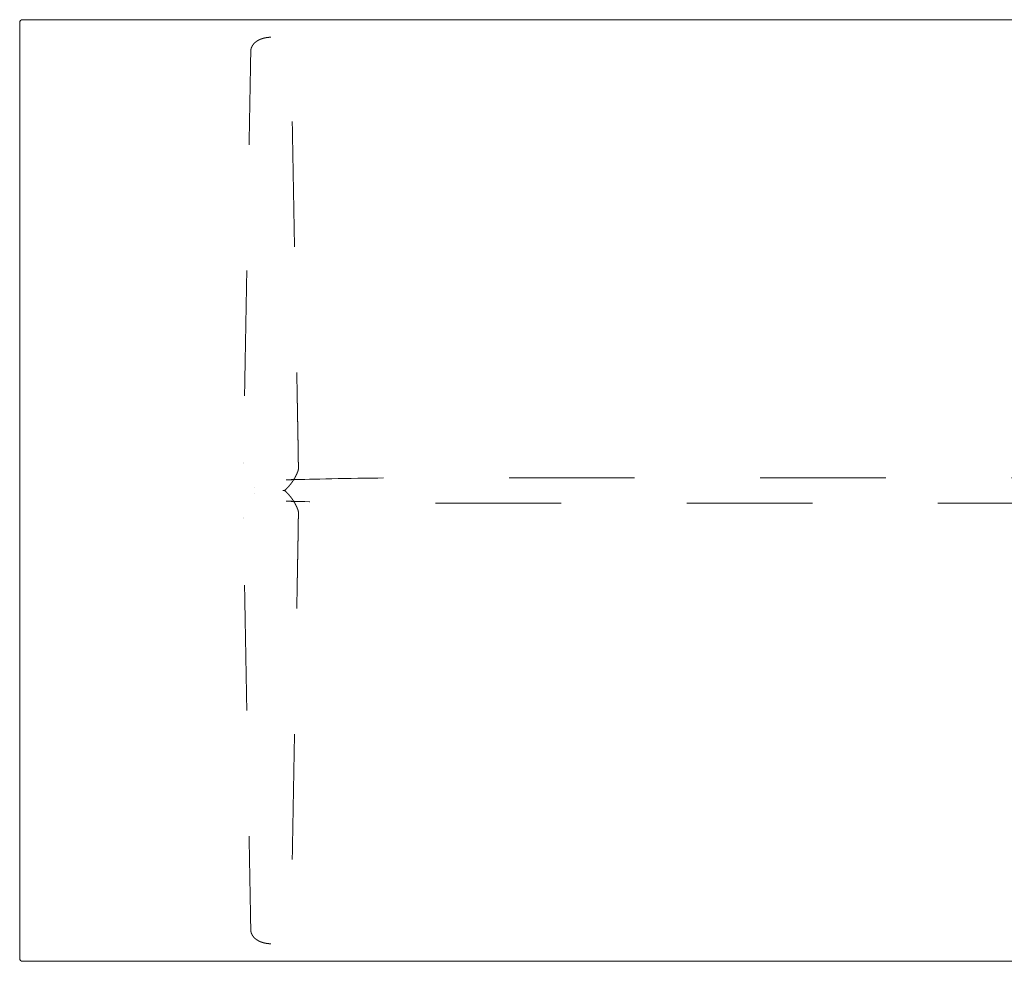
# Model space of a CAD drawing. Header units: metres. Extents: x -2 to 4.3, y -5.49 to 0.4.
# Tile 51 of 57: x 1.31 to 2.09, y -2.87 to -2.12. Entities that reach past the tile are written whole.
import ezdxf

# ---------------------------------------------------------------- set-up
doc = ezdxf.new("R2010")
doc.units = ezdxf.units.M
doc.header["$MEASUREMENT"] = 0
doc.linetypes.add('Dash Style-1', pattern=[0.10582, 0.0529, -0.05292])
doc.layers.add('72_VITRA_HRESID_D2_TB_FOOT_UNDER', color=8, linetype='Dash Style-1', lineweight=5)
doc.layers.add('72_VITRA_HRESID_D2_TB_TABLE_TOP', color=7, linetype='Continuous', lineweight=5)
doc.layers.add('72_VITRA_INSERT', color=7, linetype='Continuous')

# ---------------------------------------------------------------- blocks, each defined once
blk = doc.blocks.new('72_VITRA_HRESID_D2_BELLEVILLE_TABLE_BISTRO_1600_X_750_FOOT_UNDER')
at = {"layer": '72_VITRA_HRESID_D2_TB_FOOT_UNDER'}
for points, weights, knots in [([(-0.6, 0.361), (-0.59958, 0.361), (-0.59916, 0.36098), (-0.59875, 0.36097), (-0.59843, 0.36095), (-0.59812, 0.36092), (-0.59781, 0.3609), (-0.59749, 0.36087), (-0.59718, 0.36083), (-0.59687, 0.36079), (-0.59666, 0.36076), (-0.59645, 0.36073), (-0.59622, 0.36069), (-0.59598, 0.36065), (-0.59564, 0.36058), (-0.5953, 0.36052), (-0.59497, 0.36044), (-0.59464, 0.36037), (-0.59442, 0.36031), (-0.59421, 0.36026), (-0.59395, 0.36018), (-0.5937, 0.36011), (-0.59344, 0.36003), (-0.59317, 0.35995), (-0.59297, 0.35988), (-0.59278, 0.35982), (-0.59258, 0.35975), (-0.59238, 0.35967), (-0.59218, 0.3596), (-0.59198, 0.35952), (-0.59178, 0.35944), (-0.59158, 0.35936), (-0.59132, 0.35924), (-0.59106, 0.35913), (-0.5908, 0.359), (-0.59055, 0.35887), (-0.59036, 0.35878), (-0.59018, 0.35868), (-0.59, 0.35859), (-0.58983, 0.35849), (-0.58966, 0.3584), (-0.5895, 0.3583), (-0.58932, 0.35819), (-0.58914, 0.35808), (-0.58896, 0.35796), (-0.58879, 0.35785), (-0.58864, 0.35774), (-0.58849, 0.35764), (-0.58833, 0.35752), (-0.58816, 0.3574), (-0.58798, 0.35726), (-0.5878, 0.35711), (-0.58763, 0.35697), (-0.58746, 0.35683), (-0.5873, 0.35668), (-0.58714, 0.35654), (-0.58699, 0.35639), (-0.58684, 0.35625), (-0.58668, 0.35609), (-0.58652, 0.35593), (-0.58638, 0.35577), (-0.58624, 0.35561), (-0.58612, 0.35546), (-0.58599, 0.35531), (-0.5859, 0.35518), (-0.5858, 0.35506), (-0.58573, 0.35496), (-0.58566, 0.35487), (-0.58556, 0.35472), (-0.58546, 0.35458), (-0.58534, 0.35439), (-0.58522, 0.35421), (-0.58513, 0.35405), (-0.58504, 0.35389), (-0.58496, 0.35373), (-0.58487, 0.35357), (-0.5848, 0.35341), (-0.58472, 0.35325), (-0.58467, 0.35314), (-0.58462, 0.35303), (-0.58457, 0.3529), (-0.58452, 0.35277), (-0.58445, 0.35259), (-0.58439, 0.35241), (-0.58433, 0.35221), (-0.58427, 0.352), (-0.58422, 0.3518), (-0.58417, 0.3516), (-0.58413, 0.35139), (-0.58409, 0.35119), (-0.58407, 0.35099), (-0.58404, 0.35079), (-0.58403, 0.35064), (-0.58402, 0.35049), (-0.58401, 0.35034), (-0.584, 0.35019), (-0.584, 0.35), (-0.58152, 0.21275), (-0.57904, 0.07551), (-0.57868, 0.05555), (-0.57832, 0.03559), (-0.5783, 0.03487), (-0.57829, 0.03416), (-0.57828, 0.03344), (-0.57827, 0.03274), (-0.57826, 0.03204), (-0.57825, 0.03137), (-0.57824, 0.03069), (-0.57824, 0.03004), (-0.57823, 0.02939), (-0.57823, 0.02876), (-0.57822, 0.02813), (-0.57822, 0.02753), (-0.57822, 0.02693), (-0.57822, 0.02636), (-0.57822, 0.02578), (-0.57822, 0.02523), (-0.57822, 0.02517), (-0.57822, 0.02512), (-0.57811, 0.02172), (-0.578, 0.01833), (-0.578, 0.01832), (-0.578, 0.0183), (-0.57797, 0.01724), (-0.57823, 0.01621), (-0.57823, 0.01621), (-0.57823, 0.01621), (-0.57823, 0.0162), (-0.57823, 0.0162), (-0.57835, 0.01572), (-0.57853, 0.01526), (-0.57853, 0.01526), (-0.57853, 0.01526), (-0.57864, 0.01496), (-0.57877, 0.01465), (-0.57889, 0.01434), (-0.57909, 0.01389), (-0.57928, 0.01344), (-0.57953, 0.01289), (-0.57979, 0.01234), (-0.58008, 0.01176), (-0.58037, 0.01118), (-0.58068, 0.01061), (-0.58099, 0.01004), (-0.58132, 0.00948), (-0.58164, 0.00892), (-0.58199, 0.00837), (-0.58234, 0.00783), (-0.5827, 0.00729), (-0.58306, 0.00676), (-0.58344, 0.00623), (-0.58382, 0.00571), (-0.58421, 0.0052), (-0.58461, 0.00468), (-0.58504, 0.00417), (-0.58546, 0.00366), (-0.58578, 0.00329), (-0.58611, 0.00293), (-0.58632, 0.0027), (-0.58652, 0.00248), (-0.58684, 0.00214), (-0.58715, 0.00181), (-0.58758, 0.00138), (-0.588, 0.00096), (-0.58845, 0.00054), (-0.58846, 0.00054), (-0.58846, 0.00053), (-0.58866, 0.00035), (-0.5889, 0.00022), (-0.589, 0.00017), (-0.58911, 0.00012), (-0.58932, 0.00001), (-0.58957, 0), (-0.58968, 0), (-0.5898, 0), (-0.58981, 0), (-0.58982, 0), (-0.6, 0), (-0.61018, 0), (-0.61019, 0), (-0.6102, 0), (-0.61032, 0), (-0.61043, 0), (-0.61068, 0.00001), (-0.61089, 0.00012), (-0.611, 0.00017), (-0.6111, 0.00022), (-0.61134, 0.00035), (-0.61154, 0.00053), (-0.61154, 0.00054), (-0.61155, 0.00054), (-0.612, 0.00096), (-0.61242, 0.00138), (-0.61285, 0.00181), (-0.61316, 0.00214), (-0.61348, 0.00248), (-0.61368, 0.0027), (-0.61389, 0.00293), (-0.61422, 0.00329), (-0.61454, 0.00366), (-0.61496, 0.00417), (-0.61539, 0.00468), (-0.61579, 0.0052), (-0.61618, 0.00571), (-0.61656, 0.00623), (-0.61694, 0.00676), (-0.6173, 0.00729), (-0.61766, 0.00783), (-0.61801, 0.00837), (-0.61836, 0.00892), (-0.61868, 0.00948), (-0.61901, 0.01004), (-0.61932, 0.01061), (-0.61963, 0.01118), (-0.61992, 0.01176), (-0.62021, 0.01234), (-0.62047, 0.01289), (-0.62072, 0.01344), (-0.62091, 0.01389), (-0.62111, 0.01434), (-0.62123, 0.01465), (-0.62136, 0.01496), (-0.62147, 0.01526), (-0.62147, 0.01526), (-0.62147, 0.01526), (-0.62165, 0.01572), (-0.62177, 0.0162), (-0.62177, 0.0162), (-0.62177, 0.01621), (-0.62177, 0.01621), (-0.62177, 0.01621), (-0.62203, 0.01724), (-0.622, 0.0183), (-0.622, 0.01832), (-0.622, 0.01833), (-0.62189, 0.02172), (-0.62178, 0.02512), (-0.62178, 0.02517), (-0.62178, 0.02523), (-0.62178, 0.02578), (-0.62178, 0.02636), (-0.62178, 0.02693), (-0.62178, 0.02753), (-0.62178, 0.02813), (-0.62177, 0.02876), (-0.62177, 0.02939), (-0.62176, 0.03004), (-0.62176, 0.03069), (-0.62175, 0.03137), (-0.62174, 0.03204), (-0.62173, 0.03274), (-0.62172, 0.03344), (-0.62171, 0.03416), (-0.6217, 0.03487), (-0.62168, 0.03559), (-0.62132, 0.05555), (-0.62096, 0.07551), (-0.61848, 0.21275), (-0.616, 0.35), (-0.616, 0.35019), (-0.61599, 0.35034), (-0.61598, 0.35049), (-0.61597, 0.35064), (-0.61596, 0.35079), (-0.61593, 0.35099), (-0.61591, 0.35119), (-0.61587, 0.35139), (-0.61583, 0.3516), (-0.61578, 0.3518), (-0.61573, 0.352), (-0.61567, 0.35221), (-0.61561, 0.35241), (-0.61555, 0.35259), (-0.61548, 0.35277), (-0.61543, 0.3529), (-0.61538, 0.35303), (-0.61533, 0.35314), (-0.61528, 0.35325), (-0.6152, 0.35341), (-0.61513, 0.35357), (-0.61504, 0.35373), (-0.61496, 0.35389), (-0.61487, 0.35405), (-0.61478, 0.35421), (-0.61466, 0.35439), (-0.61454, 0.35458), (-0.61444, 0.35472), (-0.61434, 0.35487), (-0.61427, 0.35496), (-0.6142, 0.35506), (-0.6141, 0.35518), (-0.61401, 0.35531), (-0.61388, 0.35546), (-0.61376, 0.35561), (-0.61362, 0.35577), (-0.61348, 0.35593), (-0.61332, 0.35609), (-0.61316, 0.35625), (-0.61301, 0.35639), (-0.61286, 0.35654), (-0.6127, 0.35668), (-0.61254, 0.35683), (-0.61237, 0.35697), (-0.6122, 0.35711), (-0.61202, 0.35726), (-0.61184, 0.3574), (-0.61167, 0.35752), (-0.61151, 0.35764), (-0.61136, 0.35774), (-0.61121, 0.35785), (-0.61104, 0.35796), (-0.61086, 0.35808), (-0.61068, 0.35819), (-0.6105, 0.3583), (-0.61034, 0.3584), (-0.61017, 0.35849), (-0.61, 0.35859), (-0.60982, 0.35868), (-0.60964, 0.35878), (-0.60945, 0.35887), (-0.6092, 0.359), (-0.60894, 0.35913), (-0.60868, 0.35924), (-0.60842, 0.35936), (-0.60822, 0.35944), (-0.60802, 0.35952), (-0.60782, 0.3596), (-0.60762, 0.35967), (-0.60742, 0.35975), (-0.60722, 0.35982), (-0.60703, 0.35988), (-0.60683, 0.35995), (-0.60656, 0.36003), (-0.6063, 0.36011), (-0.60605, 0.36018), (-0.60579, 0.36026), (-0.60558, 0.36031), (-0.60536, 0.36037), (-0.60503, 0.36044), (-0.6047, 0.36052), (-0.60436, 0.36058), (-0.60402, 0.36065), (-0.60378, 0.36069), (-0.60355, 0.36073), (-0.60334, 0.36076), (-0.60313, 0.36079), (-0.60282, 0.36083), (-0.60251, 0.36087), (-0.60219, 0.3609), (-0.60188, 0.36092), (-0.60157, 0.36095), (-0.60125, 0.36097), (-0.60084, 0.36098), (-0.60042, 0.361), (-0.6, 0.361)], [1, 1, 1, 1, 1, 1, 1, 1, 1, 1, 1, 1, 1, 1, 1, 1, 1, 1, 1, 1, 1, 1, 1, 1, 1, 1, 1, 1, 1, 1, 1, 1, 1, 1, 1, 1, 1, 1, 1, 1, 1, 1, 1, 1, 1, 1, 1, 1, 1, 1, 1, 1, 1, 1, 1, 1, 1, 1, 1, 1, 1, 1, 1, 1, 1, 1, 1, 1, 1, 1, 1, 1, 1, 1, 1, 1, 1, 1, 1, 1, 1, 1, 1, 1, 1, 1, 1, 1, 1, 1, 1, 1, 1, 1, 1, 1, 1, 1, 1, 1, 1, 1, 1, 1, 1, 1, 1, 1, 1, 1, 1, 1, 1, 1, 1, 1, 1, 1, 1, 1, 1, 1, 1, 0.990949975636, 1, 1, 1, 1, 1, 0.99803479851, 1, 1, 1, 1, 1, 1, 1, 1, 1, 1, 1, 1, 1, 1, 1, 1, 1, 1, 1, 1, 1, 1, 1, 1, 1, 1, 1, 1, 1, 1, 1, 1, 1, 1, 1, 1, 1, 0.990926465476, 1, 1, 1, 0.97345508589, 1, 1, 1, 0.99998029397, 1, 1, 1, 0.999980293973, 1, 1, 1, 0.97345508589, 1, 1, 1, 0.990926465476, 1, 1, 1, 1, 1, 1, 1, 1, 1, 1, 1, 1, 1, 1, 1, 1, 1, 1, 1, 1, 1, 1, 1, 1, 1, 1, 1, 1, 1, 1, 1, 1, 1, 1, 1, 1, 1, 0.998034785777, 1, 1, 1, 1, 1, 0.990949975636, 1, 1, 1, 1, 1, 1, 1, 1, 1, 1, 1, 1, 1, 1, 1, 1, 1, 1, 1, 1, 1, 1, 1, 1, 1, 1, 1, 1, 1, 1, 1, 1, 1, 1, 1, 1, 1, 1, 1, 1, 1, 1, 1, 1, 1, 1, 1, 1, 1, 1, 1, 1, 1, 1, 1, 1, 1, 1, 1, 1, 1, 1, 1, 1, 1, 1, 1, 1, 1, 1, 1, 1, 1, 1, 1, 1, 1, 1, 1, 1, 1, 1, 1, 1, 1, 1, 1, 1, 1, 1, 1, 1, 1, 1, 1, 1, 1, 1, 1, 1, 1, 1, 1, 1, 1, 1, 1, 1, 1, 1, 1, 1, 1, 1, 1, 1, 1, 1, 1, 1, 1, 1, 1], [0, 0, 0, 0.000508, 0.000508, 0.001016, 0.001016, 0.001524, 0.001524, 0.002032, 0.002032, 0.00254, 0.00254, 0.003048, 0.003048, 0.003556, 0.003556, 0.004064, 0.004064, 0.004572, 0.004572, 0.00508, 0.00508, 0.005588, 0.005588, 0.006096, 0.006096, 0.006604, 0.006604, 0.007112, 0.007112, 0.007619, 0.007619, 0.008127, 0.008127, 0.008635, 0.008635, 0.009143, 0.009143, 0.009651, 0.009651, 0.010159, 0.010159, 0.010667, 0.010667, 0.011175, 0.011175, 0.011683, 0.011683, 0.012191, 0.012191, 0.012699, 0.012699, 0.013207, 0.013207, 0.013715, 0.013715, 0.014223, 0.014223, 0.014731, 0.014731, 0.015239, 0.015239, 0.015747, 0.015747, 0.016255, 0.016255, 0.016763, 0.016763, 0.017271, 0.017271, 0.017779, 0.017779, 0.018287, 0.018287, 0.018795, 0.018795, 0.019303, 0.019303, 0.019811, 0.019811, 0.020319, 0.020319, 0.020827, 0.020827, 0.021335, 0.021335, 0.021843, 0.021843, 0.02235, 0.02235, 0.022858, 0.022858, 0.023366, 0.023366, 0.023874, 0.023874, 0.024382, 0.024382, 0.386828, 0.386828, 0.439542, 0.439542, 0.441431, 0.441431, 0.44332, 0.44332, 0.445209, 0.445209, 0.447097, 0.447097, 0.448986, 0.448986, 0.450875, 0.450875, 0.452764, 0.452764, 0.454653, 0.454653, 0.454851, 0.454851, 0.466508, 0.466508, 0.466552, 0.466552, 0.470162, 0.470162, 0.470166, 0.470166, 0.470188, 0.470188, 0.471868, 0.471868, 0.471872, 0.471872, 0.472972, 0.472972, 0.474072, 0.474072, 0.475172, 0.475172, 0.476272, 0.476272, 0.477372, 0.477372, 0.478472, 0.478472, 0.479572, 0.479572, 0.480672, 0.480672, 0.481772, 0.481772, 0.482872, 0.482872, 0.483972, 0.483972, 0.485072, 0.485072, 0.486172, 0.486172, 0.487272, 0.487272, 0.488372, 0.488372, 0.489472, 0.489472, 0.489488, 0.489488, 0.489971, 0.489971, 0.49018, 0.49018, 0.490605, 0.490605, 0.490815, 0.490815, 0.490831, 0.490831, 0.509169, 0.509169, 0.509185, 0.509185, 0.509395, 0.509395, 0.50982, 0.50982, 0.510029, 0.510029, 0.510512, 0.510512, 0.510528, 0.510528, 0.511628, 0.511628, 0.512728, 0.512728, 0.513828, 0.513828, 0.514928, 0.514928, 0.516028, 0.516028, 0.517128, 0.517128, 0.518228, 0.518228, 0.519328, 0.519328, 0.520428, 0.520428, 0.521528, 0.521528, 0.522628, 0.522628, 0.523728, 0.523728, 0.524828, 0.524828, 0.525928, 0.525928, 0.527028, 0.527028, 0.528128, 0.528128, 0.528132, 0.528132, 0.529812, 0.529812, 0.529834, 0.529834, 0.529838, 0.529838, 0.533448, 0.533448, 0.533492, 0.533492, 0.545149, 0.545149, 0.545347, 0.545347, 0.547236, 0.547236, 0.549125, 0.549125, 0.551014, 0.551014, 0.552903, 0.552903, 0.554791, 0.554791, 0.55668, 0.55668, 0.558569, 0.558569, 0.560458, 0.560458, 0.613172, 0.613172, 0.975618, 0.975618, 0.976126, 0.976126, 0.976634, 0.976634, 0.977142, 0.977142, 0.97765, 0.97765, 0.978157, 0.978157, 0.978665, 0.978665, 0.979173, 0.979173, 0.979681, 0.979681, 0.980189, 0.980189, 0.980697, 0.980697, 0.981205, 0.981205, 0.981713, 0.981713, 0.982221, 0.982221, 0.982729, 0.982729, 0.983237, 0.983237, 0.983745, 0.983745, 0.984253, 0.984253, 0.984761, 0.984761, 0.985269, 0.985269, 0.985777, 0.985777, 0.986285, 0.986285, 0.986793, 0.986793, 0.987301, 0.987301, 0.987809, 0.987809, 0.988317, 0.988317, 0.988825, 0.988825, 0.989333, 0.989333, 0.989841, 0.989841, 0.990349, 0.990349, 0.990857, 0.990857, 0.991365, 0.991365, 0.991873, 0.991873, 0.992381, 0.992381, 0.992888, 0.992888, 0.993396, 0.993396, 0.993904, 0.993904, 0.994412, 0.994412, 0.99492, 0.99492, 0.995428, 0.995428, 0.995936, 0.995936, 0.996444, 0.996444, 0.996952, 0.996952, 0.99746, 0.99746, 0.997968, 0.997968, 0.998476, 0.998476, 0.998984, 0.998984, 0.999492, 0.999492, 1, 1, 1]), ([(-0.5898, 0), (-0.58981, 0), (-0.58982, 0), (-0.58981, 0), (-0.5898, 0), (-0.58968, 0), (-0.58957, 0), (-0.58932, -0.00001), (-0.58911, -0.00012), (-0.589, -0.00017), (-0.5889, -0.00022), (-0.58866, -0.00035), (-0.58846, -0.00053), (-0.58846, -0.00054), (-0.58845, -0.00054), (-0.588, -0.00096), (-0.58758, -0.00138), (-0.58715, -0.00181), (-0.58684, -0.00214), (-0.58652, -0.00248), (-0.58632, -0.0027), (-0.58611, -0.00293), (-0.58578, -0.00329), (-0.58546, -0.00366), (-0.58504, -0.00417), (-0.58461, -0.00468), (-0.58421, -0.0052), (-0.58382, -0.00571), (-0.58344, -0.00623), (-0.58306, -0.00676), (-0.5827, -0.00729), (-0.58234, -0.00783), (-0.58199, -0.00837), (-0.58164, -0.00892), (-0.58132, -0.00948), (-0.58116, -0.00974), (-0.58102, -0.01), (0, -0.01), (0.58102, -0.01), (0.58116, -0.00974), (0.58132, -0.00948), (0.58164, -0.00892), (0.58199, -0.00837), (0.58234, -0.00783), (0.5827, -0.00729), (0.58306, -0.00676), (0.58344, -0.00623), (0.58382, -0.00571), (0.58421, -0.0052), (0.58461, -0.00468), (0.58504, -0.00417), (0.58546, -0.00366), (0.58578, -0.00329), (0.58611, -0.00293), (0.58632, -0.0027), (0.58652, -0.00248), (0.58684, -0.00214), (0.58715, -0.00181), (0.58758, -0.00138), (0.588, -0.00096), (0.58845, -0.00054), (0.58846, -0.00054), (0.58846, -0.00053), (0.58866, -0.00035), (0.5889, -0.00022), (0.589, -0.00017), (0.58911, -0.00012), (0.58932, -0.00001), (0.58957, 0), (0.58968, 0), (0.5898, 0), (0.58981, 0), (0.58982, 0), (0.58981, 0), (0.5898, 0), (0.58968, 0), (0.58957, 0), (0.58932, 0.00001), (0.58911, 0.00012), (0.589, 0.00017), (0.5889, 0.00022), (0.58866, 0.00035), (0.58846, 0.00053), (0.58846, 0.00054), (0.58845, 0.00054), (0.588, 0.00096), (0.58758, 0.00138), (0.58715, 0.00181), (0.58684, 0.00214), (0.58652, 0.00248), (0.58632, 0.0027), (0.58611, 0.00293), (0.58578, 0.00329), (0.58546, 0.00366), (0.58504, 0.00417), (0.58461, 0.00468), (0.58421, 0.0052), (0.58382, 0.00571), (0.58344, 0.00623), (0.58306, 0.00676), (0.5827, 0.00729), (0.58234, 0.00783), (0.58199, 0.00837), (0.58164, 0.00892), (0.58132, 0.00948), (0.58116, 0.00974), (0.58102, 0.01), (0, 0.01), (-0.58102, 0.01), (-0.58116, 0.00974), (-0.58132, 0.00948), (-0.58164, 0.00892), (-0.58199, 0.00837), (-0.58234, 0.00783), (-0.5827, 0.00729), (-0.58306, 0.00676), (-0.58344, 0.00623), (-0.58382, 0.00571), (-0.58421, 0.0052), (-0.58461, 0.00468), (-0.58504, 0.00417), (-0.58546, 0.00366), (-0.58578, 0.00329), (-0.58611, 0.00293), (-0.58632, 0.0027), (-0.58652, 0.00248), (-0.58684, 0.00214), (-0.58715, 0.00181), (-0.58758, 0.00138), (-0.588, 0.00096), (-0.58845, 0.00054), (-0.58846, 0.00054), (-0.58846, 0.00053), (-0.58866, 0.00035), (-0.5889, 0.00022), (-0.589, 0.00017), (-0.58911, 0.00012), (-0.58932, 0.00001), (-0.58957, 0), (-0.58968, 0), (-0.5898, 0)], [1, 0.999980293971, 1, 0.999980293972, 1, 1, 1, 0.97345508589, 1, 1, 1, 0.990926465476, 1, 1, 1, 1, 1, 1, 1, 1, 1, 1, 1, 1, 1, 1, 1, 1, 1, 1, 1, 1, 1, 1, 1, 1, 1, 1, 1, 1, 1, 1, 1, 1, 1, 1, 1, 1, 1, 1, 1, 1, 1, 1, 1, 1, 1, 1, 1, 1, 1, 1, 1, 0.990926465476, 1, 1, 1, 0.97345508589, 1, 1, 1, 0.999980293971, 1, 0.999980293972, 1, 1, 1, 0.97345508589, 1, 1, 1, 0.990926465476, 1, 1, 1, 1, 1, 1, 1, 1, 1, 1, 1, 1, 1, 1, 1, 1, 1, 1, 1, 1, 1, 1, 1, 1, 1, 1, 1, 1, 1, 1, 1, 1, 1, 1, 1, 1, 1, 1, 1, 1, 1, 1, 1, 1, 1, 1, 1, 1, 1, 1, 1, 0.990926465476, 1, 1, 1, 0.97345508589, 1, 1, 1], [0, 0, 0, 0.000008, 0.000008, 0.000016, 0.000016, 0.00012, 0.00012, 0.00033, 0.00033, 0.000434, 0.000434, 0.000672, 0.000672, 0.00068, 0.00068, 0.001224, 0.001224, 0.001768, 0.001768, 0.002312, 0.002312, 0.002856, 0.002856, 0.0034, 0.0034, 0.003944, 0.003944, 0.004487, 0.004487, 0.005031, 0.005031, 0.005575, 0.005575, 0.006119, 0.006119, 0.00637, 0.00637, 0.493646, 0.493646, 0.493897, 0.493897, 0.494441, 0.494441, 0.494985, 0.494985, 0.495529, 0.495529, 0.496072, 0.496072, 0.496616, 0.496616, 0.49716, 0.49716, 0.497704, 0.497704, 0.498248, 0.498248, 0.498792, 0.498792, 0.499336, 0.499336, 0.499344, 0.499344, 0.499582, 0.499582, 0.499686, 0.499686, 0.499896, 0.499896, 0.5, 0.5, 0.500008, 0.500008, 0.500016, 0.500016, 0.50012, 0.50012, 0.50033, 0.50033, 0.500434, 0.500434, 0.500672, 0.500672, 0.50068, 0.50068, 0.501224, 0.501224, 0.501768, 0.501768, 0.502312, 0.502312, 0.502856, 0.502856, 0.5034, 0.5034, 0.503944, 0.503944, 0.504487, 0.504487, 0.505031, 0.505031, 0.505575, 0.505575, 0.506119, 0.506119, 0.50637, 0.50637, 0.993646, 0.993646, 0.993897, 0.993897, 0.994441, 0.994441, 0.994985, 0.994985, 0.995529, 0.995529, 0.996072, 0.996072, 0.996616, 0.996616, 0.99716, 0.99716, 0.997704, 0.997704, 0.998248, 0.998248, 0.998792, 0.998792, 0.999336, 0.999336, 0.999344, 0.999344, 0.999582, 0.999582, 0.999686, 0.999686, 0.999896, 0.999896, 1, 1, 1]), ([(-0.6, -0.361), (-0.59958, -0.361), (-0.59916, -0.36098), (-0.59875, -0.36097), (-0.59843, -0.36095), (-0.59812, -0.36092), (-0.59781, -0.3609), (-0.59749, -0.36087), (-0.59718, -0.36083), (-0.59687, -0.36079), (-0.59666, -0.36076), (-0.59645, -0.36073), (-0.59622, -0.36069), (-0.59598, -0.36065), (-0.59564, -0.36058), (-0.5953, -0.36052), (-0.59497, -0.36044), (-0.59464, -0.36037), (-0.59442, -0.36031), (-0.59421, -0.36026), (-0.59395, -0.36018), (-0.5937, -0.36011), (-0.59344, -0.36003), (-0.59317, -0.35995), (-0.59297, -0.35988), (-0.59278, -0.35982), (-0.59258, -0.35975), (-0.59238, -0.35967), (-0.59218, -0.3596), (-0.59198, -0.35952), (-0.59178, -0.35944), (-0.59158, -0.35936), (-0.59132, -0.35924), (-0.59106, -0.35913), (-0.5908, -0.359), (-0.59055, -0.35887), (-0.59036, -0.35878), (-0.59018, -0.35868), (-0.59, -0.35859), (-0.58983, -0.35849), (-0.58966, -0.3584), (-0.5895, -0.3583), (-0.58932, -0.35819), (-0.58914, -0.35808), (-0.58896, -0.35796), (-0.58879, -0.35785), (-0.58864, -0.35774), (-0.58849, -0.35764), (-0.58833, -0.35752), (-0.58816, -0.3574), (-0.58798, -0.35726), (-0.5878, -0.35711), (-0.58763, -0.35697), (-0.58746, -0.35683), (-0.5873, -0.35668), (-0.58714, -0.35654), (-0.58699, -0.35639), (-0.58684, -0.35625), (-0.58668, -0.35609), (-0.58652, -0.35593), (-0.58638, -0.35577), (-0.58624, -0.35561), (-0.58612, -0.35546), (-0.58599, -0.35531), (-0.5859, -0.35518), (-0.5858, -0.35506), (-0.58573, -0.35496), (-0.58566, -0.35487), (-0.58556, -0.35472), (-0.58546, -0.35458), (-0.58534, -0.35439), (-0.58522, -0.35421), (-0.58513, -0.35405), (-0.58504, -0.35389), (-0.58496, -0.35373), (-0.58487, -0.35357), (-0.5848, -0.35341), (-0.58472, -0.35325), (-0.58467, -0.35314), (-0.58462, -0.35303), (-0.58457, -0.3529), (-0.58452, -0.35277), (-0.58445, -0.35259), (-0.58439, -0.35241), (-0.58433, -0.35221), (-0.58427, -0.352), (-0.58422, -0.3518), (-0.58417, -0.3516), (-0.58413, -0.35139), (-0.58409, -0.35119), (-0.58407, -0.35099), (-0.58404, -0.35079), (-0.58403, -0.35064), (-0.58402, -0.35049), (-0.58401, -0.35034), (-0.584, -0.35019), (-0.584, -0.35), (-0.58152, -0.21275), (-0.57904, -0.07551), (-0.57868, -0.05555), (-0.57832, -0.03559), (-0.5783, -0.03487), (-0.57829, -0.03416), (-0.57828, -0.03344), (-0.57827, -0.03274), (-0.57826, -0.03204), (-0.57825, -0.03137), (-0.57824, -0.03069), (-0.57824, -0.03004), (-0.57823, -0.02939), (-0.57823, -0.02876), (-0.57822, -0.02813), (-0.57822, -0.02753), (-0.57822, -0.02693), (-0.57822, -0.02636), (-0.57822, -0.02578), (-0.57822, -0.02523), (-0.57822, -0.02517), (-0.57822, -0.02512), (-0.57811, -0.02172), (-0.578, -0.01833), (-0.578, -0.01832), (-0.578, -0.0183), (-0.57797, -0.01724), (-0.57823, -0.01621), (-0.57823, -0.01621), (-0.57823, -0.01621), (-0.57823, -0.0162), (-0.57823, -0.0162), (-0.57835, -0.01572), (-0.57853, -0.01526), (-0.57853, -0.01526), (-0.57853, -0.01526), (-0.57864, -0.01496), (-0.57877, -0.01465), (-0.57889, -0.01434), (-0.57909, -0.01389), (-0.57928, -0.01344), (-0.57953, -0.01289), (-0.57979, -0.01234), (-0.58008, -0.01176), (-0.58037, -0.01118), (-0.58068, -0.01061), (-0.58099, -0.01004), (-0.58132, -0.00948), (-0.58164, -0.00892), (-0.58199, -0.00837), (-0.58234, -0.00783), (-0.5827, -0.00729), (-0.58306, -0.00676), (-0.58344, -0.00623), (-0.58382, -0.00571), (-0.58421, -0.0052), (-0.58461, -0.00468), (-0.58504, -0.00417), (-0.58546, -0.00366), (-0.58578, -0.00329), (-0.58611, -0.00293), (-0.58632, -0.0027), (-0.58652, -0.00248), (-0.58684, -0.00214), (-0.58715, -0.00181), (-0.58758, -0.00138), (-0.588, -0.00096), (-0.58845, -0.00054), (-0.58846, -0.00054), (-0.58846, -0.00053), (-0.58866, -0.00035), (-0.5889, -0.00022), (-0.589, -0.00017), (-0.58911, -0.00012), (-0.58932, -0.00001), (-0.58957, 0), (-0.58968, 0), (-0.5898, 0), (-0.58981, 0), (-0.58982, 0), (-0.6, 0), (-0.61018, 0), (-0.61019, 0), (-0.6102, 0), (-0.61032, 0), (-0.61043, 0), (-0.61068, -0.00001), (-0.61089, -0.00012), (-0.611, -0.00017), (-0.6111, -0.00022), (-0.61134, -0.00035), (-0.61154, -0.00053), (-0.61154, -0.00054), (-0.61155, -0.00054), (-0.612, -0.00096), (-0.61242, -0.00138), (-0.61285, -0.00181), (-0.61316, -0.00214), (-0.61348, -0.00248), (-0.61368, -0.0027), (-0.61389, -0.00293), (-0.61422, -0.00329), (-0.61454, -0.00366), (-0.61496, -0.00417), (-0.61539, -0.00468), (-0.61579, -0.0052), (-0.61618, -0.00571), (-0.61656, -0.00623), (-0.61694, -0.00676), (-0.6173, -0.00729), (-0.61766, -0.00783), (-0.61801, -0.00837), (-0.61836, -0.00892), (-0.61868, -0.00948), (-0.61901, -0.01004), (-0.61932, -0.01061), (-0.61963, -0.01118), (-0.61992, -0.01176), (-0.62021, -0.01234), (-0.62047, -0.01289), (-0.62072, -0.01344), (-0.62091, -0.01389), (-0.62111, -0.01434), (-0.62123, -0.01465), (-0.62136, -0.01496), (-0.62147, -0.01526), (-0.62147, -0.01526), (-0.62147, -0.01526), (-0.62165, -0.01572), (-0.62177, -0.0162), (-0.62177, -0.0162), (-0.62177, -0.01621), (-0.62177, -0.01621), (-0.62177, -0.01621), (-0.62203, -0.01724), (-0.622, -0.0183), (-0.622, -0.01832), (-0.622, -0.01833), (-0.62189, -0.02172), (-0.62178, -0.02512), (-0.62178, -0.02517), (-0.62178, -0.02523), (-0.62178, -0.02578), (-0.62178, -0.02636), (-0.62178, -0.02693), (-0.62178, -0.02753), (-0.62178, -0.02813), (-0.62177, -0.02876), (-0.62177, -0.02939), (-0.62176, -0.03004), (-0.62176, -0.03069), (-0.62175, -0.03137), (-0.62174, -0.03204), (-0.62173, -0.03274), (-0.62172, -0.03344), (-0.62171, -0.03416), (-0.6217, -0.03487), (-0.62168, -0.03559), (-0.62132, -0.05555), (-0.62096, -0.07551), (-0.61848, -0.21275), (-0.616, -0.35), (-0.616, -0.35019), (-0.61599, -0.35034), (-0.61598, -0.35049), (-0.61597, -0.35064), (-0.61596, -0.35079), (-0.61593, -0.35099), (-0.61591, -0.35119), (-0.61587, -0.35139), (-0.61583, -0.3516), (-0.61578, -0.3518), (-0.61573, -0.352), (-0.61567, -0.35221), (-0.61561, -0.35241), (-0.61555, -0.35259), (-0.61548, -0.35277), (-0.61543, -0.3529), (-0.61538, -0.35303), (-0.61533, -0.35314), (-0.61528, -0.35325), (-0.6152, -0.35341), (-0.61513, -0.35357), (-0.61504, -0.35373), (-0.61496, -0.35389), (-0.61487, -0.35405), (-0.61478, -0.35421), (-0.61466, -0.35439), (-0.61454, -0.35458), (-0.61444, -0.35472), (-0.61434, -0.35487), (-0.61427, -0.35496), (-0.6142, -0.35506), (-0.6141, -0.35518), (-0.61401, -0.35531), (-0.61388, -0.35546), (-0.61376, -0.35561), (-0.61362, -0.35577), (-0.61348, -0.35593), (-0.61332, -0.35609), (-0.61316, -0.35625), (-0.61301, -0.35639), (-0.61286, -0.35654), (-0.6127, -0.35668), (-0.61254, -0.35683), (-0.61237, -0.35697), (-0.6122, -0.35711), (-0.61202, -0.35726), (-0.61184, -0.3574), (-0.61167, -0.35752), (-0.61151, -0.35764), (-0.61136, -0.35774), (-0.61121, -0.35785), (-0.61104, -0.35796), (-0.61086, -0.35808), (-0.61068, -0.35819), (-0.6105, -0.3583), (-0.61034, -0.3584), (-0.61017, -0.35849), (-0.61, -0.35859), (-0.60982, -0.35868), (-0.60964, -0.35878), (-0.60945, -0.35887), (-0.6092, -0.359), (-0.60894, -0.35913), (-0.60868, -0.35924), (-0.60842, -0.35936), (-0.60822, -0.35944), (-0.60802, -0.35952), (-0.60782, -0.3596), (-0.60762, -0.35967), (-0.60742, -0.35975), (-0.60722, -0.35982), (-0.60703, -0.35988), (-0.60683, -0.35995), (-0.60656, -0.36003), (-0.6063, -0.36011), (-0.60605, -0.36018), (-0.60579, -0.36026), (-0.60558, -0.36031), (-0.60536, -0.36037), (-0.60503, -0.36044), (-0.6047, -0.36052), (-0.60436, -0.36058), (-0.60402, -0.36065), (-0.60378, -0.36069), (-0.60355, -0.36073), (-0.60334, -0.36076), (-0.60313, -0.36079), (-0.60282, -0.36083), (-0.60251, -0.36087), (-0.60219, -0.3609), (-0.60188, -0.36092), (-0.60157, -0.36095), (-0.60125, -0.36097), (-0.60084, -0.36098), (-0.60042, -0.361), (-0.6, -0.361)], [1, 1, 1, 1, 1, 1, 1, 1, 1, 1, 1, 1, 1, 1, 1, 1, 1, 1, 1, 1, 1, 1, 1, 1, 1, 1, 1, 1, 1, 1, 1, 1, 1, 1, 1, 1, 1, 1, 1, 1, 1, 1, 1, 1, 1, 1, 1, 1, 1, 1, 1, 1, 1, 1, 1, 1, 1, 1, 1, 1, 1, 1, 1, 1, 1, 1, 1, 1, 1, 1, 1, 1, 1, 1, 1, 1, 1, 1, 1, 1, 1, 1, 1, 1, 1, 1, 1, 1, 1, 1, 1, 1, 1, 1, 1, 1, 1, 1, 1, 1, 1, 1, 1, 1, 1, 1, 1, 1, 1, 1, 1, 1, 1, 1, 1, 1, 1, 1, 1, 1, 1, 1, 1, 0.990949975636, 1, 1, 1, 1, 1, 0.99803479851, 1, 1, 1, 1, 1, 1, 1, 1, 1, 1, 1, 1, 1, 1, 1, 1, 1, 1, 1, 1, 1, 1, 1, 1, 1, 1, 1, 1, 1, 1, 1, 1, 1, 1, 1, 1, 1, 0.990926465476, 1, 1, 1, 0.97345508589, 1, 1, 1, 0.99998029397, 1, 1, 1, 0.999980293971, 1, 1, 1, 0.97345508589, 1, 1, 1, 0.990926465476, 1, 1, 1, 1, 1, 1, 1, 1, 1, 1, 1, 1, 1, 1, 1, 1, 1, 1, 1, 1, 1, 1, 1, 1, 1, 1, 1, 1, 1, 1, 1, 1, 1, 1, 1, 1, 1, 0.998034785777, 1, 1, 1, 1, 1, 0.990949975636, 1, 1, 1, 1, 1, 1, 1, 1, 1, 1, 1, 1, 1, 1, 1, 1, 1, 1, 1, 1, 1, 1, 1, 1, 1, 1, 1, 1, 1, 1, 1, 1, 1, 1, 1, 1, 1, 1, 1, 1, 1, 1, 1, 1, 1, 1, 1, 1, 1, 1, 1, 1, 1, 1, 1, 1, 1, 1, 1, 1, 1, 1, 1, 1, 1, 1, 1, 1, 1, 1, 1, 1, 1, 1, 1, 1, 1, 1, 1, 1, 1, 1, 1, 1, 1, 1, 1, 1, 1, 1, 1, 1, 1, 1, 1, 1, 1, 1, 1, 1, 1, 1, 1, 1, 1, 1, 1, 1, 1, 1, 1, 1, 1, 1, 1, 1, 1, 1, 1, 1, 1, 1, 1], [0, 0, 0, 0.000508, 0.000508, 0.001016, 0.001016, 0.001524, 0.001524, 0.002032, 0.002032, 0.00254, 0.00254, 0.003048, 0.003048, 0.003556, 0.003556, 0.004064, 0.004064, 0.004572, 0.004572, 0.00508, 0.00508, 0.005588, 0.005588, 0.006096, 0.006096, 0.006604, 0.006604, 0.007112, 0.007112, 0.007619, 0.007619, 0.008127, 0.008127, 0.008635, 0.008635, 0.009143, 0.009143, 0.009651, 0.009651, 0.010159, 0.010159, 0.010667, 0.010667, 0.011175, 0.011175, 0.011683, 0.011683, 0.012191, 0.012191, 0.012699, 0.012699, 0.013207, 0.013207, 0.013715, 0.013715, 0.014223, 0.014223, 0.014731, 0.014731, 0.015239, 0.015239, 0.015747, 0.015747, 0.016255, 0.016255, 0.016763, 0.016763, 0.017271, 0.017271, 0.017779, 0.017779, 0.018287, 0.018287, 0.018795, 0.018795, 0.019303, 0.019303, 0.019811, 0.019811, 0.020319, 0.020319, 0.020827, 0.020827, 0.021335, 0.021335, 0.021843, 0.021843, 0.02235, 0.02235, 0.022858, 0.022858, 0.023366, 0.023366, 0.023874, 0.023874, 0.024382, 0.024382, 0.386828, 0.386828, 0.439542, 0.439542, 0.441431, 0.441431, 0.44332, 0.44332, 0.445209, 0.445209, 0.447097, 0.447097, 0.448986, 0.448986, 0.450875, 0.450875, 0.452764, 0.452764, 0.454653, 0.454653, 0.454851, 0.454851, 0.466508, 0.466508, 0.466552, 0.466552, 0.470162, 0.470162, 0.470166, 0.470166, 0.470188, 0.470188, 0.471868, 0.471868, 0.471872, 0.471872, 0.472972, 0.472972, 0.474072, 0.474072, 0.475172, 0.475172, 0.476272, 0.476272, 0.477372, 0.477372, 0.478472, 0.478472, 0.479572, 0.479572, 0.480672, 0.480672, 0.481772, 0.481772, 0.482872, 0.482872, 0.483972, 0.483972, 0.485072, 0.485072, 0.486172, 0.486172, 0.487272, 0.487272, 0.488372, 0.488372, 0.489472, 0.489472, 0.489488, 0.489488, 0.489971, 0.489971, 0.49018, 0.49018, 0.490605, 0.490605, 0.490815, 0.490815, 0.490831, 0.490831, 0.509169, 0.509169, 0.509185, 0.509185, 0.509395, 0.509395, 0.50982, 0.50982, 0.510029, 0.510029, 0.510512, 0.510512, 0.510528, 0.510528, 0.511628, 0.511628, 0.512728, 0.512728, 0.513828, 0.513828, 0.514928, 0.514928, 0.516028, 0.516028, 0.517128, 0.517128, 0.518228, 0.518228, 0.519328, 0.519328, 0.520428, 0.520428, 0.521528, 0.521528, 0.522628, 0.522628, 0.523728, 0.523728, 0.524828, 0.524828, 0.525928, 0.525928, 0.527028, 0.527028, 0.528128, 0.528128, 0.528132, 0.528132, 0.529812, 0.529812, 0.529834, 0.529834, 0.529838, 0.529838, 0.533448, 0.533448, 0.533492, 0.533492, 0.545149, 0.545149, 0.545347, 0.545347, 0.547236, 0.547236, 0.549125, 0.549125, 0.551014, 0.551014, 0.552903, 0.552903, 0.554791, 0.554791, 0.55668, 0.55668, 0.558569, 0.558569, 0.560458, 0.560458, 0.613172, 0.613172, 0.975618, 0.975618, 0.976126, 0.976126, 0.976634, 0.976634, 0.977142, 0.977142, 0.97765, 0.97765, 0.978157, 0.978157, 0.978665, 0.978665, 0.979173, 0.979173, 0.979681, 0.979681, 0.980189, 0.980189, 0.980697, 0.980697, 0.981205, 0.981205, 0.981713, 0.981713, 0.982221, 0.982221, 0.982729, 0.982729, 0.983237, 0.983237, 0.983745, 0.983745, 0.984253, 0.984253, 0.984761, 0.984761, 0.985269, 0.985269, 0.985777, 0.985777, 0.986285, 0.986285, 0.986793, 0.986793, 0.987301, 0.987301, 0.987809, 0.987809, 0.988317, 0.988317, 0.988825, 0.988825, 0.989333, 0.989333, 0.989841, 0.989841, 0.990349, 0.990349, 0.990857, 0.990857, 0.991365, 0.991365, 0.991873, 0.991873, 0.992381, 0.992381, 0.992888, 0.992888, 0.993396, 0.993396, 0.993904, 0.993904, 0.994412, 0.994412, 0.99492, 0.99492, 0.995428, 0.995428, 0.995936, 0.995936, 0.996444, 0.996444, 0.996952, 0.996952, 0.99746, 0.99746, 0.997968, 0.997968, 0.998476, 0.998476, 0.998984, 0.998984, 0.999492, 0.999492, 1, 1, 1])]:
    blk.add_rational_spline(points, weights, degree=2, knots=knots, dxfattribs=at)
blk = doc.blocks.new('72_VITRA_HRESID_D2_BELLEVILLE_TABLE_BISTRO_1600_X_750_TABLE_TOP')
at = {"layer": '72_VITRA_HRESID_D2_TB_TABLE_TOP', "flags": 128}
blk.add_lwpolyline([(-0.7975, -0.375), (0.7975, -0.375, 0.414214), (0.8, -0.3725), (0.8, 0.3725, 0.414214), (0.7975, 0.375), (-0.7975, 0.375, 0.414214), (-0.8, 0.3725), (-0.8, -0.3725, 0.414214), (-0.7975, -0.375)], format="xyb", close=True, dxfattribs=at)
blk = doc.blocks.new('72vitra_hresid273916F9DBE604ADC99EDCBB2CA8D50F0')
for name in ['72_VITRA_HRESID_D2_BELLEVILLE_TABLE_BISTRO_1600_X_750_TABLE_TOP', '72_VITRA_HRESID_D2_BELLEVILLE_TABLE_BISTRO_1600_X_750_FOOT_UNDER']:
    blk.add_blockref(name, (0, 0))
blk = doc.blocks.new('XCAD031892642607F421A11BAC177B909910D8')
at = {"color": 7}
blk.add_blockref('72vitra_hresid273916F9DBE604ADC99EDCBB2CA8D50F0', (0, 0), dxfattribs=at)

msp = doc.modelspace()

# ---------------------------------------------------------------- block references
at = {"layer": '72_VITRA_INSERT'}
msp.add_blockref('XCAD031892642607F421A11BAC177B909910D8', (2.10859, -2.49582), dxfattribs=at)

doc.saveas('drawing.dxf')
